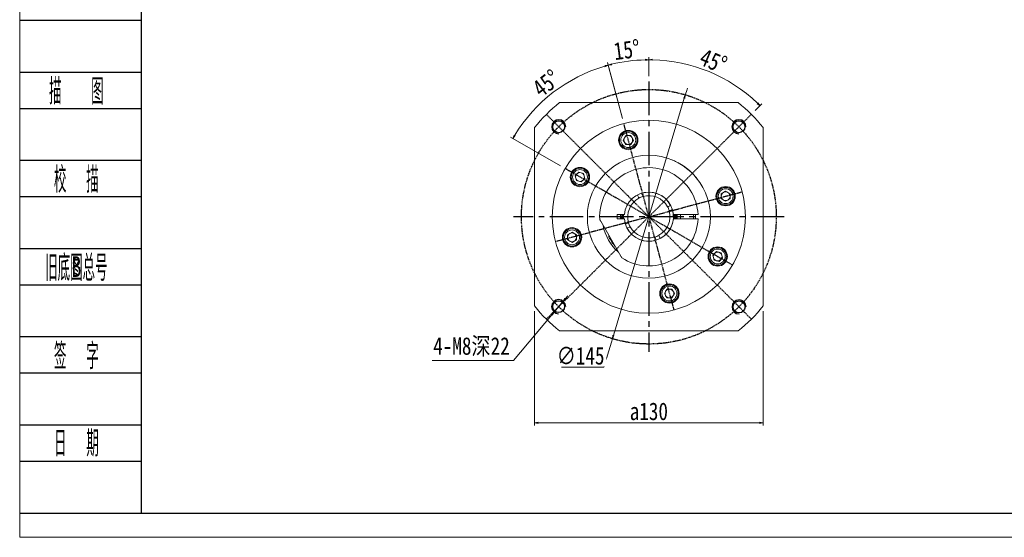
# Model space of a CAD drawing. Header units: millimetres. Extents: x -34 to 1138, y 0 to 822.
# Tile 1 of 5: x -28 to 532, y 0 to 295. Entities that reach past the tile are written whole.
import ezdxf
from ezdxf.enums import TextEntityAlignment as Align

# ---------------------------------------------------------------- set-up
doc = ezdxf.new("R2010")
doc.units = ezdxf.units.MM
doc.linetypes.add('CENTER2', pattern=[28.575, 19.05, -3.175, 3.175, -3.175])
doc.linetypes.add('DASHED', pattern=[0.75, 0.5, -0.25])
for name, color, linetype in [('2细线层', 4, 'Continuous'), ('3中心线层', 1, 'CENTER2'), ('6文字层', 3, 'Continuous')]:
    doc.layers.add(name, color=color, linetype=linetype)
doc.layers.add('图框_外框线', color=7, linetype='Continuous', lineweight=18)
doc.layers.add('尺寸线层', color=3, linetype='Continuous', lineweight=18)
doc.styles.add('PC_TEXTSTYLE', font='ISOCP.SHX', dxfattribs={"width": 0.707, "bigfont": 'GBCBIG.SHX'})
doc.styles.get("Standard").update_dxf_attribs({"font": 'SimSun.ttf'})
doc.styles.add('宋体', font='SimSun.ttf', dxfattribs={"width": 0.8})
doc.dimstyles.new('A水平标注$0', dxfattribs={"dimtxt": 3.5, "dimasz": 2, "dimexe": 1.5, "dimexo": 3, "dimgap": 1.1, "dimtad": 1, "dimtoh": 1, "dimdec": 4, "dimdsep": 46, "dimtxsty": '宋体', "dimblk": 'OPEN', "dimcen": 3, "dimclrd": 3, "dimclre": 3, "dimclrt": 6, "dimadec": 0, "dimazin": 0, "dimtm": 1e-09, "dimtfac": 1, "dimtdec": 4, "dimtix": 1, "dimtmove": 0, "dimatfit": 3, "dimldrblk": 'OPEN', "dimfxl": 0, "dimlwd": 13, "dimlwe": 13, "dimarcsym": 0})

# ---------------------------------------------------------------- blocks, each defined once
blk = doc.blocks.new('_Open')
at = {"color": 0, "linetype": 'ByBlock', "lineweight": -2}
for p, q in [((-1, 0.17), (0, 0)), ((-1, -0.17), (0, 0)), ((0, 0), (-1, 0))]:
    blk.add_line(p, q, dxfattribs=at)
blk = doc.blocks.new('*D34')
at = {"layer": 'Defpoints', "color": 0, "transparency": 16777216}
for p in [(281.02, 134.46), (275.86, 128.34)]:
    blk.add_point(p, dxfattribs=at)
at = {"layer": '尺寸线层', "color": 3, "lineweight": 13, "transparency": 16777216}
for p, q in [((282.31, 135.99), (283.6, 137.52)), ((281.02, 134.46), (275.86, 128.34)), ((252.67, 100.82), (274.58, 126.82)), ((206.52, 100.82), (252.67, 100.82))]:
    blk.add_line(p, q, dxfattribs=at)
at = {"layer": '尺寸线层', "color": 3, "lineweight": 13, "transparency": 16777216, "xscale": 2, "yscale": 2, "zscale": 2}
for p, rotation in [((281.02, 134.46), 229.8798009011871), ((275.86, 128.34), 49.87980090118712)]:
    blk.add_blockref('_Open', p, dxfattribs=dict(at, rotation=rotation))
at = {"layer": '尺寸线层', "color": 6, "transparency": 16777216, "insert": (228.84, 108.49), "char_height": 10, "attachment_point": 5, "style": '宋体', "bg_fill": 3, "box_fill_scale": 1.1, "bg_fill_color": 256, "bg_fill_true_color": 13158600, "bg_fill_transparency": 0}
blk.add_mtext('4-M8深22', dxfattribs=at)
blk = doc.blocks.new('*D35')
at = {"layer": 'Defpoints', "color": 0, "transparency": 16777216}
for p in [(350.53, 252.07), (309.01, 113.14)]:
    blk.add_point(p, dxfattribs=at)
at = {"layer": '尺寸线层', "color": 3, "lineweight": 13, "transparency": 16777216}
for p, q in [((350.53, 252.07), (351.11, 253.99)), ((351.11, 253.99), (351.68, 255.9)), ((350.53, 252.07), (309.01, 113.14)), ((349.96, 250.15), (349.39, 248.24)), ((309.58, 115.06), (310.15, 116.97)), ((304.14, 96.85), (308.43, 111.23)), ((280.02, 96.85), (304.14, 96.85))]:
    blk.add_line(p, q, dxfattribs=at)
at = {"layer": '尺寸线层', "color": 3, "lineweight": 13, "transparency": 16777216, "xscale": 2, "yscale": 2, "zscale": 2}
for p, rotation in [((350.53, 252.07), 73.3586156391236), ((309.01, 113.14), 253.3586156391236)]:
    blk.add_blockref('_Open', p, dxfattribs=dict(at, rotation=rotation))
at = {"layer": '尺寸线层', "color": 6, "transparency": 16777216, "insert": (290.93, 103.35), "char_height": 10, "attachment_point": 5, "style": '宋体', "bg_fill": 3, "box_fill_scale": 1.1, "bg_fill_color": 256, "bg_fill_true_color": 13158600, "bg_fill_transparency": 0}
blk.add_mtext('∅145', dxfattribs=at)
at = {"layer": '尺寸线层', "color": 3, "lineweight": 13, "transparency": 16777216}
blk.add_line((309.01, 113.14), (308.43, 111.23), dxfattribs=at)
blk = doc.blocks.new('*D36')
at = {"layer": 'Defpoints', "color": 0, "transparency": 16777216}
for p in [(264.77, 131.8), (394.77, 131.8), (264.77, 65.21)]:
    blk.add_point(p, dxfattribs=at)
at = {"layer": '尺寸线层', "color": 3, "lineweight": 13, "transparency": 16777216}
for p, q in [((264.77, 128.8), (264.77, 63.71)), ((394.77, 128.8), (394.77, 63.71)), ((392.77, 65.21), (266.77, 65.21))]:
    blk.add_line(p, q, dxfattribs=at)
at = {"layer": '尺寸线层', "color": 3, "lineweight": 13, "transparency": 16777216, "xscale": 2, "yscale": 2, "zscale": 2, "rotation": 180}
blk.add_blockref('_Open', (264.77, 65.21), dxfattribs=at)
at = {"layer": '尺寸线层', "color": 3, "lineweight": 13, "transparency": 16777216, "xscale": 2, "yscale": 2, "zscale": 2}
blk.add_blockref('_Open', (394.77, 65.21), dxfattribs=at)
at = {"layer": '尺寸线层', "color": 6, "transparency": 16777216, "insert": (329.77, 71.71), "char_height": 10, "attachment_point": 5, "style": '宋体', "bg_fill": 3, "box_fill_scale": 1.1, "bg_fill_color": 256, "bg_fill_true_color": 13158600, "bg_fill_transparency": 0}
blk.add_mtext('a130', dxfattribs=at)
blk = doc.blocks.new('*D37')
at = {"layer": 'Defpoints', "color": 0, "transparency": 16777216}
for p in [(329.77, 259.61), (374.51, 260.09), (388.11, 240.94), (329.77, 182.61), (329.77, 105.61)]:
    blk.add_point(p, dxfattribs=at)
at = {"layer": '尺寸线层', "color": 3, "lineweight": 13, "transparency": 16777216}
for p, q in [((329.77, 262.61), (329.77, 273.58)), ((390.23, 243.06), (394.1, 246.93))]:
    blk.add_line(p, q, dxfattribs=at)
blk.add_arc((329.77, 182.61), 89.47, 46.2807, 88.7193, dxfattribs=at)
at = {"layer": '尺寸线层', "color": 3, "lineweight": 13, "transparency": 16777216, "xscale": 2, "yscale": 2, "zscale": 2}
for p, rotation in [((329.77, 272.08), 179.3596308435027), ((393.04, 245.87), 315.6403691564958)]:
    blk.add_blockref('_Open', p, dxfattribs=dict(at, rotation=rotation))
at = {"layer": '尺寸线层', "color": 6, "transparency": 16777216, "insert": (366.5, 271.27), "char_height": 10, "attachment_point": 5, "rotation": 337.5, "style": '宋体', "bg_fill": 3, "box_fill_scale": 1.1, "bg_fill_color": 256, "bg_fill_true_color": 13158600, "bg_fill_transparency": 0}
blk.add_mtext('45°', dxfattribs=at)
blk = doc.blocks.new('*D38')
at = {"layer": 'Defpoints', "color": 0, "transparency": 16777216}
for p in [(329.77, 259.61), (315.53, 235.73), (329.77, 182.61), (329.77, 105.61)]:
    blk.add_point(p, dxfattribs=at)
at = {"layer": '尺寸线层', "color": 3, "lineweight": 13, "transparency": 16777216}
for p, q in [((314.76, 238.63), (306.24, 270.4)), ((329.77, 262.61), (329.77, 273.5))]:
    blk.add_line(p, q, dxfattribs=at)
blk.add_arc((329.77, 182.61), 89.4, 91.2819, 103.7181, dxfattribs=at)
at = {"layer": '尺寸线层', "color": 3, "lineweight": 13, "transparency": 16777216, "xscale": 2, "yscale": 2, "zscale": 2}
for p, rotation in [((306.63, 268.96), 194.3590649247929), ((329.77, 272), 0.6409350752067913)]:
    blk.add_blockref('_Open', p, dxfattribs=dict(at, rotation=rotation))
at = {"layer": '尺寸线层', "color": 6, "transparency": 16777216, "insert": (317.25, 277.68), "char_height": 10, "attachment_point": 5, "rotation": 7.5, "style": '宋体', "bg_fill": 3, "box_fill_scale": 1.1, "bg_fill_color": 256, "bg_fill_true_color": 13158600, "bg_fill_transparency": 0}
blk.add_mtext('15°', dxfattribs=at)
at = {"layer": 'Defpoints', "color": 0, "transparency": 16777216}
blk.add_point((321.98, 271.66), dxfattribs=at)
blk = doc.blocks.new('*D39')
at = {"layer": 'Defpoints', "color": 0, "transparency": 16777216}
for p in [(285.1, 259.98), (315.53, 235.73), (282.14, 210.11), (329.77, 182.61), (329.77, 182.61)]:
    blk.add_point(p, dxfattribs=at)
at = {"layer": '尺寸线层', "color": 3, "lineweight": 13, "transparency": 16777216}
for p, q in [((314.76, 238.63), (306.26, 270.35)), ((279.54, 211.61), (251.1, 228.03))]:
    blk.add_line(p, q, dxfattribs=at)
blk.add_arc((329.77, 182.61), 89.34, 106.2826, 148.7174, dxfattribs=at)
at = {"layer": '尺寸线层', "color": 3, "lineweight": 13, "transparency": 16777216, "xscale": 2, "yscale": 2, "zscale": 2}
for p, rotation in [((306.65, 268.91), 15.64130512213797), ((252.4, 227.28), 239.3586948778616)]:
    blk.add_blockref('_Open', p, dxfattribs=dict(at, rotation=rotation))
at = {"layer": '尺寸线层', "color": 6, "transparency": 16777216, "insert": (271.42, 258.64), "char_height": 10, "attachment_point": 5, "rotation": 37.5, "style": '宋体', "bg_fill": 3, "box_fill_scale": 1.1, "bg_fill_color": 256, "bg_fill_true_color": 13158600, "bg_fill_transparency": 0}
blk.add_mtext('45°', dxfattribs=at)

msp = doc.modelspace()

# ---------------------------------------------------------------- linework, layer by layer
at = {"color": 7, "linetype": 'Continuous', "lineweight": 15}
for p, q in [((380.57582, 247.60571), (278.96382, 247.60571)), ((264.76982, 233.41172), (264.76982, 131.79971)), ((394.76982, 131.79971), (394.76982, 233.41172)), ((316.61488, 228.81386), (315.17151, 226.31386)), ((315.17151, 226.31386), (316.61488, 223.81386)), ((319.50163, 228.81386), (316.61488, 228.81386)), ((320.94501, 226.31386), (319.50163, 228.81386)), ((319.50163, 223.81386), (320.94501, 226.31386)), ((316.61488, 223.81386), (319.50163, 223.81386)), ((289.83503, 208.0191), (287.79378, 205.97786)), ((292.62341, 207.27195), (289.83503, 208.0191)), ((287.79378, 205.97786), (288.54093, 203.18947)), ((288.54093, 203.18947), (291.32932, 202.44232)), ((291.32932, 202.44232), (293.37056, 204.48357)), ((293.37056, 204.48357), (292.62341, 207.27195)), ((373.47796, 197.20402), (370.97796, 195.76065)), ((375.97796, 195.76065), (373.47796, 197.20402)), ((323.83567, 193.69515), (323.48172, 194.55183)), ((325.79228, 195.50646), (326.14623, 194.64977)), ((370.97796, 195.76065), (370.97796, 192.8739)), ((370.97796, 192.8739), (373.47796, 191.43052)), ((373.47796, 191.43052), (375.97796, 192.8739)), ((375.97796, 192.8739), (375.97796, 195.76065)), ((340.85925, 188.53987), (341.71594, 188.89381)), ((342.67056, 186.58325), (341.81388, 186.22931)), ((313.84741, 160.18414), (302.39097, 180.02728)), ((311.76982, 181.35571), (311.76982, 183.85571)), ((311.76982, 183.85571), (315.3238, 183.85571)), ((315.3238, 181.35571), (311.76982, 181.35571)), ((344.21584, 183.85571), (357.2414, 183.85571)), ((357.2414, 181.35571), (344.21584, 181.35571)), ((345.91982, 182.60571), (345.87137, 183.85571)), ((345.87137, 181.35571), (345.91982, 182.60571)), ((356.26982, 182.60571), (356.24032, 183.85571)), ((356.24032, 181.35571), (356.26982, 182.60571)), ((286.06168, 173.7809), (283.56168, 172.33753)), ((288.56168, 172.33753), (286.06168, 173.7809)), ((316.86908, 178.62817), (317.72576, 178.98212)), ((318.68039, 176.67156), (317.8237, 176.31761)), ((283.56168, 172.33753), (283.56168, 169.45077)), ((283.56168, 169.45077), (286.06168, 168.0074)), ((286.06168, 168.0074), (288.56168, 169.45077)), ((288.56168, 169.45077), (288.56168, 172.33753)), ((333.74736, 169.70497), (333.39342, 170.56165)), ((335.70398, 171.51628), (336.05792, 170.65959)), ((368.21032, 162.7691), (366.16908, 160.72786)), ((370.99871, 162.02195), (368.21032, 162.7691)), ((366.16908, 160.72786), (366.91623, 157.93947)), ((366.91623, 157.93947), (369.70462, 157.19232)), ((369.70462, 157.19232), (371.74586, 159.23357)), ((371.74586, 159.23357), (370.99871, 162.02195)), ((340.03801, 141.39757), (338.59463, 138.89757)), ((342.92476, 141.39757), (340.03801, 141.39757)), ((344.36813, 138.89757), (342.92476, 141.39757)), ((338.59463, 138.89757), (340.03801, 136.39757)), ((340.03801, 136.39757), (342.92476, 136.39757)), ((342.92476, 136.39757), (344.36813, 138.89757)), ((278.96382, 117.60571), (380.57582, 117.60571))]:
    msp.add_line(p, q, dxfattribs=at)
for points in [[(311.81328, 183.85571), (311.76982, 182.60571), (311.81328, 181.35571)], [(314.49812, 183.85571), (314.45881, 182.00569), (314.49812, 181.35571)], [(315.32462, 181.34631), (315.27466, 182.23095), (315.3247, 183.866)], [(344.21502, 183.86512), (344.26498, 182.98048), (344.21495, 181.34542)], [(345.04152, 181.35571), (345.08782, 182.22352), (345.04152, 183.85571)], [(347.72637, 181.35571), (347.76982, 182.60571), (347.72637, 183.85571)], [(355.2368, 183.90292), (355.26982, 182.60571), (355.23917, 181.35571)]]:
    msp.add_lwpolyline(points, dxfattribs=at)
at = {"color": 1, "linetype": 'DASHED'}
msp.add_circle((329.76982, 182.60571), 72.5, dxfattribs=at)
at = {"color": 7, "linetype": 'Continuous', "lineweight": 15}
for centre, radius in [((329.76982, 182.60571), 55), ((318.05826, 226.31386), 5.5), ((318.05826, 226.31386), 5), ((318.05826, 226.31386), 4.25), ((329.76982, 182.60571), 35), ((290.58217, 205.23071), 5.5), ((290.58217, 205.23071), 5), ((290.58217, 205.23071), 4.25), ((373.47796, 194.31727), 5.5), ((373.47796, 194.31727), 5), ((373.47796, 194.31727), 4.25), ((286.06168, 170.89415), 5.5), ((286.06168, 170.89415), 5), ((286.06168, 170.89415), 4.25), ((368.95747, 159.98071), 5.5), ((368.95747, 159.98071), 5), ((368.95747, 159.98071), 4.25), ((341.48138, 138.89757), 5.5), ((341.48138, 138.89757), 5), ((341.48138, 138.89757), 4.25)]:
    msp.add_circle(centre, radius, dxfattribs=at)
msp.add_circle((381.03506, 233.87095), 3.4)
for centre, radius, start, end in [((329.76982, 182.60571), 82.5, 128.0122795, 141.9877205), ((329.76982, 182.60571), 82.5, 38.0122795, 51.9877205), ((318.05826, 226.31386), 2.5, 150, 210), ((318.05826, 226.31386), 2.5, 90, 150), ((318.05826, 226.31386), 2.5, 210, 270), ((318.05826, 226.31386), 2.5, 30, 90), ((318.05826, 226.31386), 2.5, 270, 330), ((318.05826, 226.31386), 2.5, 330, 30), ((290.58217, 205.23071), 2.5, 75, 135), ((290.58217, 205.23071), 2.5, 15, 75), ((329.76982, 182.60571), 28, 2.5586977, 183.2344994), ((290.58217, 205.23071), 2.5, 135, 195), ((290.58217, 205.23071), 2.5, 195, 255), ((290.58217, 205.23071), 2.5, 255, 315), ((290.58217, 205.23071), 2.5, 315, 15), ((329.76982, 182.60571), 14, 5.1225161, 174.8774839), ((329.76982, 182.60571), 14, 27.5707969, 107.3257647), ((373.47796, 194.31727), 2.5, 120, 180), ((373.47796, 194.31727), 2.5, 60, 120), ((373.47796, 194.31727), 2.5, 360, 60), ((329.76982, 182.60571), 12, 118.4274376, 196.4691241), ((329.76982, 182.60571), 12.1, 106.5187165, 118.3778452), ((329.76982, 182.60571), 12, 28.4274376, 106.4691241), ((373.47796, 194.31727), 2.5, 180, 240), ((373.47796, 194.31727), 2.5, 240, 300), ((373.47796, 194.31727), 2.5, 300, 0), ((329.76982, 182.60571), 12, 298.4274376, 16.4691241), ((329.76982, 182.60571), 14, 297.5707969, 17.3257647), ((329.76982, 182.60571), 12.1, 16.5187165, 28.3778452), ((329.76982, 182.60571), 16.15, 175.5609024, 184.4390976), ((329.76982, 182.60571), 16, 175.5192012, 184.4807988), ((329.76982, 182.60571), 28, 236.7655006, 357.4413023), ((329.76982, 182.60571), 15, 175.2198082, 184.7801918), ((329.76982, 182.60571), 14, 185.1225161, 354.8774839), ((329.76982, 182.60571), 15, 355.2198082, 4.7801918), ((329.76982, 182.60571), 16, 355.5192012, 4.4807988), ((329.76982, 182.60571), 26.5, 190.6299618, 229.3700382), ((329.76982, 182.60571), 14, 207.5707969, 287.3257647), ((329.76982, 182.60571), 12.1, 196.5187165, 208.3778452), ((329.76982, 182.60571), 12, 208.4274376, 286.4691241), ((286.06168, 170.89415), 2.5, 120, 180), ((286.06168, 170.89415), 2.5, 180, 240), ((286.06168, 170.89415), 2.5, 60, 120), ((286.06168, 170.89415), 2.5, 240, 300), ((286.06168, 170.89415), 2.5, 0, 60), ((286.06168, 170.89415), 2.5, 300, 0), ((307.97568, 171.4135), 1, 151.9796531, 207.1824169), ((329.76982, 182.60571), 25.5, 207.1824169, 221.4873785), ((329.76982, 182.60571), 12.1, 286.5187165, 298.3778452), ((368.95747, 159.98071), 2.5, 135, 195), ((368.95747, 159.98071), 2.5, 195, 255), ((368.95747, 159.98071), 2.5, 75, 135), ((368.95747, 159.98071), 2.5, 255, 315), ((368.95747, 159.98071), 2.5, 15, 75), ((368.95747, 159.98071), 2.5, 315, 15), ((341.48138, 138.89757), 2.5, 150, 210), ((341.48138, 138.89757), 2.5, 90, 150), ((341.48138, 138.89757), 2.5, 30, 90), ((341.48138, 138.89757), 2.5, 330, 30), ((341.48138, 138.89757), 2.5, 210, 270), ((341.48138, 138.89757), 2.5, 270, 330), ((329.76982, 182.60571), 82.5, 218.0122795, 231.9877205), ((329.76982, 182.60571), 82.5, 308.0122795, 321.9877205)]:
    msp.add_arc(centre, radius, start, end, dxfattribs=at)
at = {"color": 4}
msp.add_arc((381.03506, 233.87095), 4, 0, 270, dxfattribs=at)
at = {"color": 7, "linetype": 'Continuous', "lineweight": 15}
for points, knots in [([(343.32117, 214.87571), (343.34497, 214.86601), (343.39775, 214.8445), (344.28102, 214.46446), (345.70346, 213.78674), (347.58943, 212.76007), (349.1766, 211.75336), (350.07603, 211.11202), (350.26982, 210.97383)], [0, 0, 0, 0, 1.203286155, 2.668889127, 4.16610101, 5.75015068, 7.504485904, 7.986299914, 7.986299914, 7.986299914, 7.986299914]), ([(350.26982, 210.97383), (350.74567, 210.61874), (351.69765, 209.90834), (353.04166, 208.76649), (354.28765, 207.60094), (355.53115, 206.32159), (356.52841, 205.17985), (357.16639, 204.38869), (357.23666, 204.29876), (357.26835, 204.25821)], [0, 0, 0, 0, 1.324621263, 2.650029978, 4.0330689, 5.415181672, 7.267184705, 8.619555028, 9.730395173, 9.730395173, 9.730395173, 9.730395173]), ([(324.05728, 193.15876), (324.05447, 193.16555), (323.98059, 193.34438), (323.90672, 193.52315), (323.83567, 193.69515)], [0, 0, 0, 0, 0.0220289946, 0.5803622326, 0.5803622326, 0.5803622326, 0.5803622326]), ([(326.14623, 194.64977), (326.21729, 194.47778), (326.29115, 194.299), (326.36503, 194.12017), (326.36784, 194.11338)], [0, 0, 0, 0, 0.5583332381, 0.5803622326, 0.5803622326, 0.5803622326, 0.5803622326]), ([(333.39342, 170.56165), (333.32236, 170.73365), (333.24849, 170.91242), (333.17461, 171.09125), (333.1718, 171.09804)], [0, 0, 0, 0, 0.5583332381, 0.5803622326, 0.5803622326, 0.5803622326, 0.5803622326]), ([(335.48237, 172.05266), (335.48517, 172.04588), (335.55905, 171.86705), (335.63292, 171.68827), (335.70398, 171.51628)], [0, 0, 0, 0, 0.0220289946, 0.5803622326, 0.5803622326, 0.5803622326, 0.5803622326])]:
    msp.add_open_spline(points, degree=3, knots=knots, dxfattribs=at)
for points in [[(323.48172, 194.55183), (323.29, 195.01587)], [(325.60056, 195.97049), (325.79228, 195.50646)], [(340.32287, 188.31826), (340.85925, 188.53987)], [(341.81388, 186.22931), (341.27749, 186.0077)], [(341.71594, 188.89381), (342.17998, 189.08553)], [(343.1346, 186.77497), (342.67056, 186.58325)], [(301.81443, 181.02588), (302.39097, 180.02728)], [(315.3238, 183.85571), (315.82574, 183.85571)], [(315.82574, 181.35571), (315.3238, 181.35571)], [(343.71391, 183.85571), (344.21584, 183.85571)], [(344.21584, 181.35571), (343.71391, 181.35571)], [(357.2414, 183.85571), (357.74191, 183.85571)], [(357.74191, 181.35571), (357.2414, 181.35571)], [(316.40504, 178.43645), (316.86908, 178.62817)], [(317.8237, 176.31761), (317.35967, 176.12589)], [(317.72576, 178.98212), (318.26215, 179.20373)], [(319.21677, 176.89317), (318.68039, 176.67156)], [(333.93908, 169.24093), (333.74736, 169.70497)], [(336.05792, 170.65959), (336.24964, 170.19556)], [(313.84741, 160.18414), (314.42395, 159.18555)]]:
    msp.add_open_spline(points, degree=1, dxfattribs=at)
at = {"layer": '2细线层'}
for p, q in [((-28.26277, 294.5768), (40.92267, 294.5768)), ((-28.26277, 265.02503), (40.92267, 265.02503)), ((-28.26277, 244.33879), (40.92267, 244.33879)), ((-28.26277, 214.78702), (40.92267, 214.78702)), ((-28.26277, 194.10078), (40.92267, 194.10078)), ((-28.26277, 164.54901), (40.92267, 164.54901)), ((-28.26277, 143.86277), (40.92267, 143.86277)), ((-28.26277, 114.311), (40.92267, 114.311)), ((-28.26277, 93.62476), (40.92267, 93.62476)), ((-28.26277, 64.07299), (40.92267, 64.07299)), ((-28.26277, 43.38675), (40.92267, 43.38675)), ((-28.26277, 13.83498), (40.92267, 13.83498))]:
    msp.add_line(p, q, dxfattribs=at)
at = {"layer": '3中心线层'}
for p, q in [((329.76982, 259.60571), (329.76982, 105.60571)), ((406.76982, 182.60571), (252.76982, 182.60571))]:
    msp.add_line(p, q, dxfattribs=at)
at = {"layer": '图框_外框线', "color": 3}
msp.add_lwpolyline([(-28.25224, 0), (1133.88615, 0), (1133.88615, 821.79786), (-28.25224, 821.79786)], close=True, dxfattribs=at)
at = {"layer": '图框_外框线', "color": 3, "lineweight": 25}
msp.add_lwpolyline([(40.92267, 13.83498), (1120.05117, 13.83498), (1120.05117, 807.96288), (40.92267, 807.96288)], close=True, dxfattribs=at)

# ---------------------------------------------------------------- texts
at = {"layer": '6文字层', "color": 3, "style": 'PC_TEXTSTYLE'}
for s, width, p in [('描   图', 0.6667, (3.98295, 254.68191)), ('校  描', 0.667, (3.98295, 204.4439)), ('旧底图总号', 0.667, (3.98295, 154.20589)), ('签  字', 0.667, (3.98295, 103.96788)), ('日  期', 0.667, (4.00138, 54.02481))]:
    msp.add_text(s, height=14.775885, dxfattribs=dict(at, width=width)).set_placement(p, align=Align.MIDDLE)
at = {"layer": '6文字层', "width": 0.707}
msp.add_text('B', height=11.82071, dxfattribs=at).set_placement((3.98295, 154.20589), align=Align.MIDDLE)

# ---------------------------------------------------------------- next in the draw order: dimensions: what is measured, and where the dimension line sits
at = {"layer": '尺寸线层'}
dim = msp.add_diameter_dim_2p(p1=(281.01943, 134.46204), p2=(275.86429, 128.34449), text='4-M8深22', dimstyle='A水平标注$0', override={"dimtxt": 10, "dimgap": 1.5, "dimblk": 'Open', "dimtfill": 1, "dimtfillclr": 256}, dxfattribs=at)
dim.commit()
dim.dimension.update_dxf_attribs({"geometry": '*D34', "text_midpoint": (228.84211, 100.8155), "dimtype": 163})

# ---------------------------------------------------------------- next in the draw order: dimensions: what is measured, and where the dimension line sits
dim = msp.add_diameter_dim_2p(p1=(350.53241, 252.06912), p2=(309.00724, 113.1423), dimstyle='A水平标注$0', override={"dimtxt": 10, "dimgap": 1.5, "dimblk": 'Open', "dimtfill": 1, "dimtfillclr": 256}, dxfattribs=at)
dim.commit()
dim.dimension.update_dxf_attribs({"geometry": '*D35', "text_midpoint": (290.92927, 96.85433), "dimtype": 163})

# ---------------------------------------------------------------- next in the draw order: linework, layer by layer
at = {"color": 1, "linetype": 'DASHED'}
for q in [(271.43351, 240.94202), (388.10613, 240.94202), (315.53477, 235.73163), (282.13842, 210.10571), (382.89574, 196.84076), (276.6439, 168.37066), (377.40122, 155.10571)]:
    msp.add_line((329.76982, 182.60571), q, dxfattribs=at)
msp.add_circle((278.50458, 233.87095), 3.4)
at = {"color": 4}
msp.add_arc((278.50458, 233.87095), 4, 0, 270, dxfattribs=at)

# ---------------------------------------------------------------- next in the draw order: dimensions: what is measured, and where the dimension line sits
at = {"layer": '尺寸线层'}
dim = msp.add_linear_dim(base=(264.76982, 65.20878), p1=(394.76982, 131.79971), p2=(264.76982, 131.79971), angle=180, text='a<>', dimstyle='A水平标注$0', override={"dimtxt": 10, "dimgap": 1.5, "dimblk": 'Open', "dimtfill": 1, "dimtfillclr": 256}, dxfattribs=at)
dim.commit()
dim.dimension.update_dxf_attribs({"geometry": '*D36', "text_midpoint": (329.76982, 65.20878), "dimtype": 160})

# ---------------------------------------------------------------- next in the draw order: linework, layer by layer
at = {"color": 1, "linetype": 'DASHED'}
for q in [(271.43351, 124.2694), (388.10613, 124.2694), (344.00487, 129.47979)]:
    msp.add_line((329.76982, 182.60571), q, dxfattribs=at)
for centre in [(278.44186, 131.40327), (381.09778, 131.27767)]:
    msp.add_circle(centre, 3.4)
at = {"color": 4}
for centre in [(278.44186, 131.40327), (381.09778, 131.27767)]:
    msp.add_arc(centre, 4, 0, 270, dxfattribs=at)

# ---------------------------------------------------------------- next in the draw order: dimensions: what is measured, and where the dimension line sits
at = {"layer": '尺寸线层'}
dim = msp.add_angular_dim_2l(base=(374.50728, 260.09326), line1=((329.76982, 259.60571), (329.76982, 105.60571)), line2=((329.76982, 182.60571), (388.10613, 240.94202)), dimstyle='A水平标注$0', override={"dimtxt": 10, "dimgap": 1.5, "dimblk": 'Open', "dimtfill": 1, "dimtfillclr": 256}, dxfattribs=at)
dim.commit()
dim.dimension.update_dxf_attribs({"geometry": '*D37', "text_midpoint": (366.49783, 271.27497)})

# ---------------------------------------------------------------- next in the draw order: dimensions: what is measured, and where the dimension line sits
dim = msp.add_angular_dim_2l(base=(321.97845, 271.66144), line1=((329.76982, 182.60571), (315.53477, 235.73163)), line2=((329.76982, 259.60571), (329.76982, 105.60571)), dimstyle='A水平标注$0', override={"dimtxt": 10, "dimgap": 1.5, "dimblk": 'Open', "dimtfill": 1, "dimtfillclr": 256}, dxfattribs=at)
dim.commit()
dim.dimension.update_dxf_attribs({"geometry": '*D38', "text_midpoint": (317.25289, 277.68122)})

# ---------------------------------------------------------------- next in the draw order: dimensions: what is measured, and where the dimension line sits
dim = msp.add_angular_dim_2l(base=(285.09766, 259.98017), line1=((329.76982, 182.60571), (282.13842, 210.10571)), line2=((329.76982, 182.60571), (315.53477, 235.73163)), dimstyle='A水平标注$0', override={"dimtxt": 10, "dimgap": 1.5, "dimblk": 'Open', "dimtfill": 1, "dimtfillclr": 256}, dxfattribs=at)
dim.commit()
dim.dimension.update_dxf_attribs({"geometry": '*D39', "text_midpoint": (271.42349, 258.64413)})

doc.saveas('drawing.dxf')
